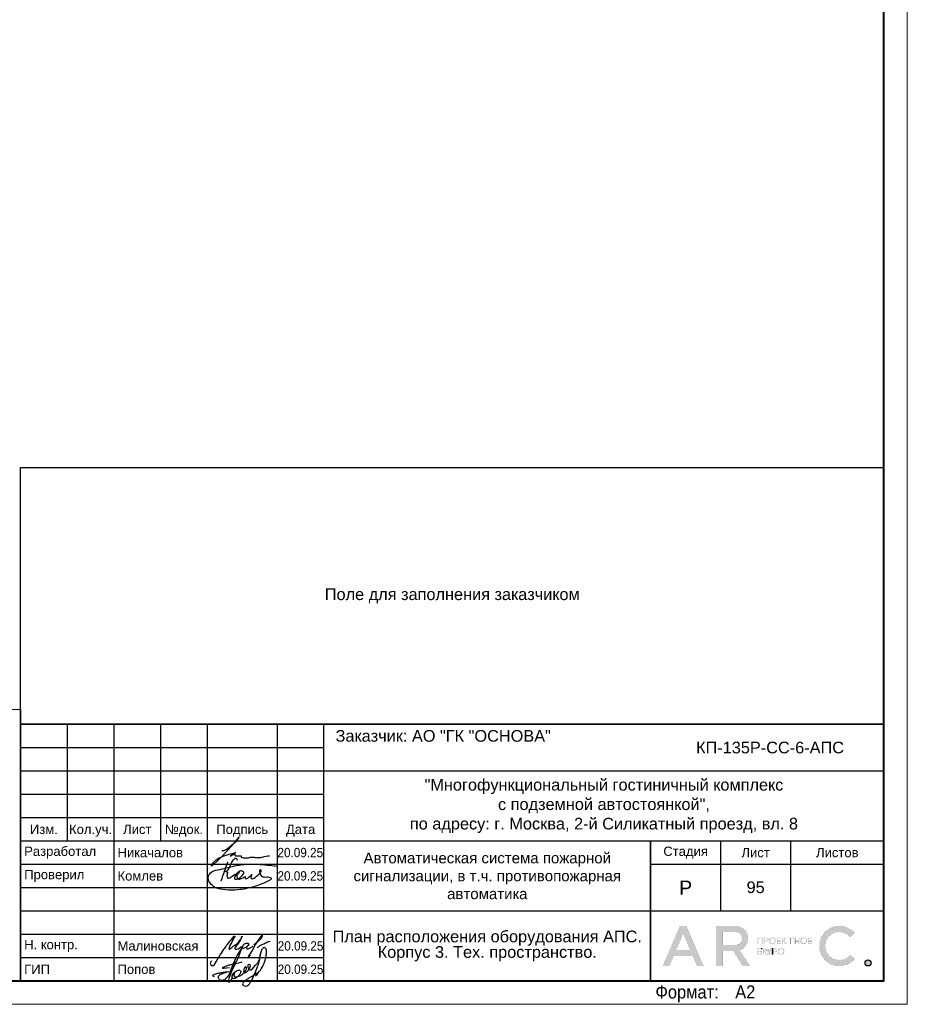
# Model space of a CAD drawing. Header units: millimetres. Extents: x -195178 to 1761886, y 140622 to 301105.
# Tile 102 of 131: x 1059590 to 1078609, y 182305 to 203401. Entities that reach past the tile are written whole.
import ezdxf
from ezdxf.enums import TextEntityAlignment as Align

# ---------------------------------------------------------------- set-up
doc = ezdxf.new("R2010")
doc.units = ezdxf.units.MM
doc.layers.get('Defpoints').update_dxf_attribs({"color": 252})
for name, color, linetype, lineweight in [('DB CP Оформление', 7, 'Continuous', 25), ('Охрана входов', 252, 'Continuous', 30), ('Рамка', 7, 'Continuous', 18)]:
    doc.layers.add(name, color=color, linetype=linetype, lineweight=lineweight)
doc.layers.add('DB CP Подписи', color=7, linetype='Continuous', lineweight=25, true_color=0x0a45f5)
doc.layers.add('Автоматика', color=1, linetype='Continuous')
doc.layers.add('формат', color=250, linetype='Continuous')
doc.styles.add('Arial', font='arial.ttf', dxfattribs={"width": 0.9, "height": 699.9999999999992})
doc.styles.add('CP.Text', font='arial.ttf')
doc.styles.add('CP.Text дата', font='arial.ttf', dxfattribs={"width": 0.9})

# ---------------------------------------------------------------- blocks, each defined once
blk = doc.blocks.new('*U29')
at = {"color": 0, "lineweight": 0}
blk.add_lwpolyline([(-594, 4.393872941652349e-15), (6.661338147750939e-14, 6.661338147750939e-14), (3.331937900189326e-14, 420.0000000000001), (-594.0000000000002, 420.0000000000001)], close=True, dxfattribs=at)
at = {"lineweight": 40}
blk.add_lwpolyline([(-574, 5.000000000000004), (-4.999999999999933, 5.000000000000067), (-4.999999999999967, 415.0000000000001), (-574.0000000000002, 415.0000000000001)], close=True, dxfattribs=at)
at = {"style": 'Arial', "width": 0.9}
blk.add_text('Формат:', height=2.8, dxfattribs=at).set_placement((-53.97311837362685, 1.250000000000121))
at = {"style": 'Arial', "width": 0.9, "flags": 8}
blk.add_attdef('FORMAT', (-36.87188609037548, 1.257088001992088), '', height=2.8, dxfattribs=at)
blk = doc.blocks.new('Попов')
at = {"layer": 'DB CP Подписи', "color": 160, "true_color": 0x0a45f5}
for points in [[(7.394956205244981, 7.032094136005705), (4.284556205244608, 0.8400941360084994), (3.982156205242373, 0.4944941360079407), (3.665356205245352, 0.2583778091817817), (3.190156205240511, 0.09837780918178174), (2.801356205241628, 0.2064941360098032), (2.509696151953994, 0.451294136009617), (2.383756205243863, 0.7680941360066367), (2.429696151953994, 0.9984941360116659), (2.62855620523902, 1.243294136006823), (3.319756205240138, 1.603294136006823), (3.895756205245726, 1.848094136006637), (4.370956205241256, 1.992094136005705), (4.918156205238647, 1.992094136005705)], [(7.394956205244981, 7.032094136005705), (6.962956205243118, 6.427294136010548), (4.918156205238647, 1.992094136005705)], [(8.094156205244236, 0.03369413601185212), (8.828556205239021, 0.5520941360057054), (9.980556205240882, 1.272094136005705), (10.85895620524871, 1.761694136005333), (10.41255620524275, 1.084894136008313), (11.57895620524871, 2.611294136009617), (12.16935620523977, 3.84969413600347), (12.471756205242, 4.713694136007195), (12.629696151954, 5.419294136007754), (12.689696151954, 6.2400941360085), (12.54375620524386, 6.945694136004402), (12.34215620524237, 7.075294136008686), (12.03975620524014, 7.075294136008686), (11.64969615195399, 6.6000941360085), (11.379696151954, 5.779294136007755), (11.21895620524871, 4.728094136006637), (10.72935620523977, 3.014494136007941), (9.418956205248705, 0.0336941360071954)], [(5.979696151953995, 4.069175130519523), (4.859696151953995, -0.1216221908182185), (5.311356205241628, 0.624094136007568), (5.311356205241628, 0.8688941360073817), (5.624396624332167, 1.697142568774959), (6.247356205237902, 2.150494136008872), (6.650556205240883, 2.323294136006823), (6.909756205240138, 2.323294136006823), (7.125756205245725, 2.150494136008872), (7.125756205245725, 1.747294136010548), (6.82335620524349, 1.243294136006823), (6.333756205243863, 0.7968941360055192), (5.714556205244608, 0.5088941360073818), (5.412156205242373, 0.5952941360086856), (5.49855620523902, 1.286494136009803), (5.817585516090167, 1.879286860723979), (5.714556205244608, 1.286494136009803), (5.829756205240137, 0.9552941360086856), (6.146556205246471, 0.8832941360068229), (6.794556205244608, 1.012894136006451), (7.528956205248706, 1.459294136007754), (8.119356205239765, 2.064094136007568), (8.407356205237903, 2.510494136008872), (8.407356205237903, 2.899294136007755), (8.320956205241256, 3.028894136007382), (8.090556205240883, 2.956894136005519), (7.816956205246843, 2.366494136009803), (7.816956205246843, 1.963294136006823), (7.989756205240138, 1.776094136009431), (8.364156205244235, 1.891294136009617), (8.82495620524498, 2.323294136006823), (9.055356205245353, 2.697694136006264), (9.271356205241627, 3.302494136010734), (9.012156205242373, 3.561694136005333), (8.882556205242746, 3.561694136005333), (8.709696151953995, 3.3600941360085), (8.709696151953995, 2.978377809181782), (9.039696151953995, 2.408377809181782), (10.349696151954, 3.378377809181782), (11.11969615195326, 4.410259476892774), (11.27818451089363, 5.133235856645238), (11.35539592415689, 5.654323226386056), (11.38831620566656, 5.819447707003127), (11.35539592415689, 5.654323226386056)], [(3.521356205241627, 2.971294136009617), (3.294445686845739, 2.859738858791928), (4.789696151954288, 2.859738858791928)], [(3.521356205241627, 2.971294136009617), (4.126156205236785, 3.244894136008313), (4.932556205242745, 3.475294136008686), (6.444556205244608, 3.835294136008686), (7.495756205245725, 4.080094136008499)], [(1.534156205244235, 0.8688941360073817), (1.303756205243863, 1.041694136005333), (1.217356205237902, 1.214494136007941), (1.447756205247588, 1.416094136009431), (2.038156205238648, 1.603294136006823), (2.815756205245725, 1.761694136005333), (3.506956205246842, 1.876894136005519), (4.357209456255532, 1.989153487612), (4.918156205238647, 1.992094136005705)]]:
    blk.add_spline(points, degree=3, dxfattribs=at)
at = {"layer": 'DB CP Подписи'}
blk.add_spline([(8.094156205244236, 0.03369413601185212), (7.791756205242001, -0.2544480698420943), (7.618956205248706, -0.4847058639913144), (7.618956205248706, -0.8015058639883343), (7.950156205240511, -1.060705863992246), (8.569356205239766, -1.060705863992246), (8.943756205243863, -0.7583058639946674), (9.116556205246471, -0.4991058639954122), (9.418956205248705, 0.0336941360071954)], degree=3, dxfattribs=at)
blk = doc.blocks.new('A$Cf51998ab')
at = {"layer": 'DB CP Подписи'}
for points in [[(2.024743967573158, 7.175397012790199), (0.02474396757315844, 3.175397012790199), (2.524743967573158, 0.1753970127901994), (9.524743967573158, 6.675397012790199), (17.02474396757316, 19.1753970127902), (23.52474396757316, 28.6753970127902), (29.02474396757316, 35.6753970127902), (35.52474396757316, 43.6753970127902), (36.52474396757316, 44.6753970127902), (30.02474396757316, 30.6753970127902), (28.52474396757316, 26.1753970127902), (28.52474396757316, 25.1753970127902), (31.52474396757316, 26.6753970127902), (36.02474396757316, 30.1753970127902), (43.52474396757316, 36.1753970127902), (45.52474396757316, 39.1753970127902), (47.52474396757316, 42.6753970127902), (47.52474396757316, 43.1753970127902), (48.02474396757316, 44.1753970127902), (40.52474396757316, 31.1753970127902), (37.52474396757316, 25.6753970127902), (40.52474396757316, 25.1753970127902), (47.02474396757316, 28.6753970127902), (47.52474396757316, 29.1753970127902)], [(66.52474396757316, 31.6753970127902), (75.02474396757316, 39.1753970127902), (79.02474396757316, 43.6753970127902), (79.52474396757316, 46.6753970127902), (75.02474396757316, 41.6753970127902), (69.02474396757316, 32.6753970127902), (61.02474396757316, 18.6753970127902), (57.02474396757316, 11.6753970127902), (61.52474396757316, 15.6753970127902)], [(57.52474396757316, 34.1753970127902), (54.52474396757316, 34.1753970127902), (50.02474396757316, 31.1753970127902), (49.52474396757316, 26.1753970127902), (54.02474396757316, 27.6753970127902), (56.02474396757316, 29.1753970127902), (58.02474396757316, 33.1753970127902), (57.52474396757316, 34.1753970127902)], [(59.02474396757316, 30.6753970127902), (55.49455854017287, 28.71229258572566), (55.52474396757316, 25.6753970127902), (57.52474396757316, 25.6753970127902), (62.02474396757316, 27.6753970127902), (65.02474396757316, 29.6753970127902), (65.52474396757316, 30.1753970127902)], [(71.80259313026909, 27.23596012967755), (75.18207571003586, 30.02247973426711), (81.43411698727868, 33.40007838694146), (87.77064376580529, 36.27103771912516), (91.06563812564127, 37.45319772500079)]]:
    blk.add_spline(points, degree=3, dxfattribs=at)
blk = doc.blocks.new('Лого')
at = {"layer": 'DB CP Оформление'}
h = blk.add_hatch(color=0, dxfattribs=at)
edge = h.paths.add_edge_path()
edge.add_line((-3.149615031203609, 491.8564630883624), (-2.145539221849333, 491.0307320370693))
edge.add_arc((-5.466713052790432, 493.7619962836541), 4.300000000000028, 39.43316774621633, 320.5668322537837, ccw=False)
edge.add_line((-2.145539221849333, 496.4932605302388), (-3.149615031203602, 495.6675294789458))
edge.add_arc((-5.466713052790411, 493.7619962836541), 3.000000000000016, 39.43316774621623, 320.5668322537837)
edge = h.paths.add_edge_path()
edge.add_arc((0.7039796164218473, 490.1453402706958), 0.65, 0, 360)
h.paths.add_polyline_path([(-38.91856638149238, 496.3972109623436), (-37.43639440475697, 492.9290438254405), (-40.40073835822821, 492.9290438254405)], flags=16)
edge = h.paths.add_edge_path(flags=16)
edge.add_line((-30.56831019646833, 493.9825875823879), (-27.63778042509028, 493.9825875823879))
edge.add_arc((-27.63778042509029, 495.2825875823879), 1.299999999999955, 270.0000000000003, 360.0000000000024)
edge.add_line((-26.33778042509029, 495.2825875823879), (-26.33778042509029, 495.4512324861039))
edge.add_arc((-27.63778042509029, 495.4512324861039), 1.300000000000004, 359.9999999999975, 449.9999999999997)
edge.add_line((-27.63778042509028, 496.7512324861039), (-30.56831019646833, 496.7512324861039))
edge.add_line((-30.56831019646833, 496.7512324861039), (-30.56831019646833, 493.9825875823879))
h.paths.add_polyline_path([(-35.9689509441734, 489.4953402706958), (-36.88082038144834, 491.6290438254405), (-40.956312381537, 491.6290438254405), (-41.8681818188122, 489.4953402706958), (-43.28192242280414, 489.4953402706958), (-39.6254366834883, 498.0512324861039), (-38.21169607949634, 498.0512324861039), (-34.55521034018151, 489.4953402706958)])
edge = h.paths.add_edge_path()
edge.add_line((-30.56831019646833, 489.4953402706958), (-31.86831019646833, 489.4953402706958))
edge.add_line((-31.86831019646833, 489.4953402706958), (-31.86831019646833, 498.0512324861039))
edge.add_line((-31.86831019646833, 498.0512324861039), (-27.63778042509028, 498.0512324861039))
edge.add_arc((-27.63778042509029, 495.4512324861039), 2.600000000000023, 0, 89.99999999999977, ccw=False)
edge.add_line((-25.03778042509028, 495.4512324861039), (-25.03778042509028, 495.2825875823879))
edge.add_arc((-27.63778042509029, 495.2825875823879), 2.600000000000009, -70.23716168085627, 0, ccw=False)
edge.add_line((-26.75864866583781, 492.8357268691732), (-24.6131234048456, 489.4953402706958))
edge.add_line((-24.6131234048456, 489.4953402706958), (-26.15818166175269, 489.4953402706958))
edge.add_line((-26.15818166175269, 489.4953402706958), (-28.20534579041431, 492.6825875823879))
edge.add_line((-28.20534579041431, 492.6825875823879), (-30.56831019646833, 492.6825875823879))
edge.add_line((-30.56831019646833, 492.6825875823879), (-30.56831019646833, 489.4953402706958))
edge = h.paths.add_edge_path(flags=16)
edge.add_line((-21.27053753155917, 492.6928723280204), (-21.27053753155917, 492.5228723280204))
edge.add_arc((-20.82053753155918, 492.5228723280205), 0.4499999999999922, 180.0000000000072, 270.0000000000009)
edge.add_line((-20.82053753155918, 492.0728723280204), (-20.69150461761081, 492.0728723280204))
edge.add_arc((-20.6915046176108, 492.5228723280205), 0.4500000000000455, 269.9999999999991, 359.9999999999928)
edge.add_line((-20.24150461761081, 492.5228723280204), (-20.24150461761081, 492.6928723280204))
edge.add_arc((-20.69150461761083, 492.6928723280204), 0.4500000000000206, 0, 89.99999999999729)
edge.add_line((-20.69150461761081, 493.1428723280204), (-20.82053753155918, 493.1428723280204))
edge.add_arc((-20.82053753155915, 492.6928723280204), 0.4500000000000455, 90.00000000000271, 180)
edge = h.paths.add_edge_path(flags=17)
edge.add_line((-21.62964566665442, 491.9228723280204), (-21.62964566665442, 492.5328723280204))
edge.add_line((-21.62964566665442, 492.5328723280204), (-21.45053753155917, 492.5328723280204))
edge.add_line((-21.45053753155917, 492.5328723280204), (-21.45053753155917, 492.5228723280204))
edge.add_arc((-20.85053753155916, 492.5228723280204), 0.6000000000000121, 180, 269.999999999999)
edge.add_line((-20.85053753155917, 491.9228723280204), (-20.66150461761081, 491.9228723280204))
edge.add_arc((-20.66150461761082, 492.5228723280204), 0.6000000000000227, 270.000000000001, 360)
edge.add_line((-20.06150461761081, 492.5228723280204), (-20.06150461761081, 492.6928723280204))
edge.add_arc((-20.66150461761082, 492.6928723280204), 0.6000000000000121, 0, 89.99999999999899)
edge.add_line((-20.66150461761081, 493.2928723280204), (-20.85053753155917, 493.2928723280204))
edge.add_arc((-20.85053753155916, 492.6928723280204), 0.6000000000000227, 90.00000000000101, 180)
edge.add_line((-21.45053753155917, 492.6928723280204), (-21.45053753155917, 492.6828723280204))
edge.add_line((-21.45053753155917, 492.6828723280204), (-21.62964566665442, 492.6828723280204))
edge.add_line((-21.62964566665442, 492.6828723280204), (-21.62964566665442, 493.2928723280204))
edge.add_line((-21.62964566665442, 493.2928723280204), (-21.80964566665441, 493.2928723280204))
edge.add_line((-21.80964566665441, 493.2928723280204), (-21.80964566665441, 491.9228723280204))
edge.add_line((-21.80964566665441, 491.9228723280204), (-21.62964566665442, 491.9228723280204))
edge = h.paths.add_edge_path(flags=16)
edge.add_line((-18.44160413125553, 492.6928723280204), (-18.44160413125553, 492.5228723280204))
edge.add_arc((-17.99160413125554, 492.5228723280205), 0.4499999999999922, 180.0000000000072, 270.0000000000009)
edge.add_line((-17.99160413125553, 492.0728723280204), (-17.86257121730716, 492.0728723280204))
edge.add_arc((-17.86257121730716, 492.5228723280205), 0.4500000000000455, 269.9999999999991, 359.9999999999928)
edge.add_line((-17.41257121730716, 492.5228723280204), (-17.41257121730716, 492.6928723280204))
edge.add_arc((-17.86257121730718, 492.6928723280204), 0.4500000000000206, 0, 89.99999999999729)
edge.add_line((-17.86257121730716, 493.1428723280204), (-17.99160413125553, 493.1428723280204))
edge.add_arc((-17.99160413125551, 492.6928723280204), 0.4500000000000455, 90.00000000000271, 180)
edge = h.paths.add_edge_path()
edge.add_line((-18.62160413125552, 492.6928723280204), (-18.62160413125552, 492.5228723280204))
edge.add_arc((-18.02160413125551, 492.5228723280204), 0.6000000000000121, 180, 269.999999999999)
edge.add_line((-18.02160413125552, 491.9228723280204), (-17.83257121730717, 491.9228723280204))
edge.add_arc((-17.83257121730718, 492.5228723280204), 0.6000000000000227, 270.000000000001, 360)
edge.add_line((-17.23257121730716, 492.5228723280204), (-17.23257121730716, 492.6928723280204))
edge.add_arc((-17.83257121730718, 492.6928723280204), 0.6000000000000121, 0, 89.99999999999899)
edge.add_line((-17.83257121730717, 493.2928723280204), (-18.02160413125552, 493.2928723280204))
edge.add_arc((-18.02160413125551, 492.6928723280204), 0.6000000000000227, 90.00000000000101, 180)
edge = h.paths.add_edge_path(flags=16)
edge.add_line((-13.61226025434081, 494.9777851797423), (-13.61226025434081, 494.8077851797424))
edge.add_arc((-13.16226025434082, 494.8077851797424), 0.4499999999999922, 180.0000000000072, 270.0000000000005)
edge.add_line((-13.16226025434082, 494.3577851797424), (-13.03322734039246, 494.3577851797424))
edge.add_arc((-13.03322734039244, 494.8077851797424), 0.4500000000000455, 269.9999999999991, 359.9999999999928)
edge.add_line((-12.58322734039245, 494.8077851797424), (-12.58322734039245, 494.9777851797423))
edge.add_arc((-13.03322734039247, 494.9777851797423), 0.4500000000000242, 0, 89.99999999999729)
edge.add_line((-13.03322734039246, 495.4277851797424), (-13.16226025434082, 495.4277851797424))
edge.add_arc((-13.16226025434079, 494.9777851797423), 0.4500000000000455, 90.00000000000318, 180)
edge = h.paths.add_edge_path()
edge.add_line((-13.79226025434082, 494.9777851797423), (-13.79226025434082, 494.8077851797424))
edge.add_arc((-13.19226025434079, 494.8077851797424), 0.6000000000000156, 180, 269.9999999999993)
edge.add_line((-13.19226025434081, 494.2077851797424), (-13.00322734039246, 494.2077851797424))
edge.add_arc((-13.00322734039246, 494.8077851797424), 0.6000000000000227, 270.000000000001, 360)
edge.add_line((-12.40322734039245, 494.8077851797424), (-12.40322734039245, 494.9777851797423))
edge.add_arc((-13.00322734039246, 494.9777851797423), 0.6000000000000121, 0, 89.99999999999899)
edge.add_line((-13.00322734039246, 495.5777851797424), (-13.19226025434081, 495.5777851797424))
edge.add_arc((-13.19226025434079, 494.9777851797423), 0.6000000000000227, 90.00000000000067, 180)
edge = h.paths.add_edge_path(flags=16)
edge.add_line((-20.28705089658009, 494.9777851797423), (-20.28705089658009, 494.8077851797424))
edge.add_arc((-19.8370508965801, 494.8077851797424), 0.4499999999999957, 180.0000000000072, 270.0000000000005)
edge.add_line((-19.83705089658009, 494.3577851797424), (-19.70801798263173, 494.3577851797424))
edge.add_arc((-19.70801798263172, 494.8077851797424), 0.4500000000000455, 269.9999999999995, 359.9999999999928)
edge.add_line((-19.25801798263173, 494.8077851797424), (-19.25801798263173, 494.9777851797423))
edge.add_arc((-19.70801798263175, 494.9777851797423), 0.4500000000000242, 0, 89.99999999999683)
edge.add_line((-19.70801798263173, 495.4277851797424), (-19.83705089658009, 495.4277851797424))
edge.add_arc((-19.83705089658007, 494.9777851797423), 0.4500000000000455, 90.00000000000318, 180)
edge = h.paths.add_edge_path()
edge.add_line((-20.46705089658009, 494.9777851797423), (-20.46705089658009, 494.8077851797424))
edge.add_arc((-19.86705089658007, 494.8077851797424), 0.6000000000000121, 180, 269.999999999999)
edge.add_line((-19.86705089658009, 494.2077851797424), (-19.67801798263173, 494.2077851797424))
edge.add_arc((-19.67801798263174, 494.8077851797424), 0.6000000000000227, 270.000000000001, 360)
edge.add_line((-19.07801798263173, 494.8077851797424), (-19.07801798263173, 494.9777851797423))
edge.add_arc((-19.67801798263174, 494.9777851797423), 0.6000000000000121, 0, 89.99999999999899)
edge.add_line((-19.67801798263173, 495.5777851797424), (-19.86705089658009, 495.5777851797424))
edge.add_arc((-19.86705089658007, 494.9777851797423), 0.6000000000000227, 90.00000000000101, 180)
edge = h.paths.add_edge_path(flags=16)
edge.add_arc((-19.22667760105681, 492.7878723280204), 0.1800000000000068, 270.0000000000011, 360)
edge.add_line((-19.04667760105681, 492.7878723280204), (-19.0466776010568, 492.9328723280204))
edge.add_arc((-19.22667760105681, 492.9328723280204), 0.1800000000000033, 0, 89.99999999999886)
edge.add_line((-19.2266776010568, 493.1128723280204), (-19.63443714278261, 493.1128723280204))
edge.add_line((-19.63443714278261, 493.1128723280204), (-19.6344371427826, 492.6078723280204))
edge.add_line((-19.6344371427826, 492.6078723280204), (-19.22667760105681, 492.6078723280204))
edge = h.paths.add_edge_path()
edge.add_line((-19.63443714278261, 491.9228723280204), (-19.81443714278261, 491.9228723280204))
edge.add_line((-19.81443714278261, 491.9228723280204), (-19.81443714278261, 493.2928723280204))
edge.add_line((-19.81443714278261, 493.2928723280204), (-19.2266776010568, 493.2928723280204))
edge.add_arc((-19.2266776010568, 492.9328723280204), 0.3600000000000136, 0, 89.99999999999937, ccw=False)
edge.add_line((-18.8666776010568, 492.9328723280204), (-18.86667760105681, 492.7878723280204))
edge.add_arc((-19.22667760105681, 492.7878723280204), 0.3600000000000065, -89.99999999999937, 0, ccw=False)
edge.add_line((-19.22667760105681, 492.4278723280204), (-19.63443714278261, 492.4278723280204))
edge.add_line((-19.63443714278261, 492.4278723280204), (-19.63443714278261, 491.9228723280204))
edge = h.paths.add_edge_path(flags=16)
edge.add_line((-22.41432519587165, 492.0728723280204), (-22.81592550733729, 492.0728723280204))
edge.add_line((-22.81592550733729, 492.0728723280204), (-22.81592550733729, 492.5700955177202))
edge.add_line((-22.81592550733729, 492.5700955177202), (-22.41432519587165, 492.5700955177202))
edge.add_arc((-22.41432519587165, 492.3900955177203), 0.17999999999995, -1.807620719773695e-11, 89.99999999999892, ccw=False)
edge.add_line((-22.23432519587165, 492.3900955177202), (-22.23432519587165, 492.2528723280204))
edge.add_arc((-22.41432519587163, 492.2528723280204), 0.1799999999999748, -90.00000000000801, 0, ccw=False)
h.paths.add_polyline_path([(-16.95626591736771, 495.5777851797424), (-17.51223811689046, 494.9677851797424), (-17.55459530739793, 494.9677851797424), (-17.55459530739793, 495.5777851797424), (-17.73459530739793, 495.5777851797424), (-17.73459530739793, 494.2077851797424), (-17.55459530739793, 494.2077851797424), (-17.55459530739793, 494.8177851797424), (-17.47826675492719, 494.8177851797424), (-16.92229455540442, 494.2077851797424), (-16.67874821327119, 494.2077851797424), (-17.32006333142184, 494.9114214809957), (-16.71271957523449, 495.5777851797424)])
edge = h.paths.add_edge_path()
edge.add_line((-22.10894538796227, 493.1128723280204), (-22.8159255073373, 493.1128723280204))
edge.add_line((-22.8159255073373, 493.1128723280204), (-22.81592550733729, 492.7200955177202))
edge.add_line((-22.81592550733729, 492.7200955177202), (-22.41432519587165, 492.7200955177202))
edge.add_arc((-22.41432519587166, 492.3600955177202), 0.3600000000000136, 0, 89.99999999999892, ccw=False)
edge.add_line((-22.05432519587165, 492.3600955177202), (-22.05432519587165, 492.2828723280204))
edge.add_arc((-22.41432519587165, 492.2828723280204), 0.3600000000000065, -89.99999999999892, 0, ccw=False)
edge.add_line((-22.41432519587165, 491.9228723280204), (-23.01592550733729, 491.9228723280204))
edge.add_line((-23.01592550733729, 491.9228723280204), (-23.01592550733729, 493.2928723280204))
edge.add_line((-23.01592550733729, 493.2928723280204), (-22.10894538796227, 493.2928723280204))
edge.add_line((-22.10894538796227, 493.2928723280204), (-22.10894538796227, 493.1128723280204))
h.paths.add_polyline_path([(-15.99401623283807, 495.3977851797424), (-16.45775531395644, 495.3977851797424), (-16.45775531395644, 495.5777851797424), (-15.35027715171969, 495.5777851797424), (-15.35027715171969, 495.3977851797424), (-15.81401623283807, 495.3977851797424), (-15.81401623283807, 494.2077851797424), (-15.99401623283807, 494.2077851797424)])
h.paths.add_polyline_path([(-14.219327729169, 494.9827851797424), (-14.219327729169, 495.5777851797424), (-14.039327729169, 495.5777851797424), (-14.039327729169, 494.2077851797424), (-14.219327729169, 494.2077851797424), (-14.219327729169, 494.8027851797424), (-14.92320967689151, 494.8027851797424), (-14.92320967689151, 494.2077851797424), (-15.10320967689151, 494.2077851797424), (-15.10320967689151, 495.5777851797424), (-14.92320967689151, 495.5777851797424), (-14.92320967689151, 494.9827851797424)])
h.paths.add_polyline_path([(-11.97615986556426, 494.8027851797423), (-11.97615986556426, 494.3877851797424), (-11.30687213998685, 494.3877851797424), (-11.30687213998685, 494.2077851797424), (-12.15615986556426, 494.2077851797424), (-12.15615986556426, 495.5777851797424), (-11.30687213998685, 495.5777851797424), (-11.30687213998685, 495.3977851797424), (-11.97615986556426, 495.3977851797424), (-11.97615986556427, 494.9827851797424), (-11.34484040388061, 494.9827851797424), (-11.34484040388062, 494.8027851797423)])
edge = h.paths.add_edge_path(flags=16)
edge.add_arc((-21.07411837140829, 495.0727851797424), 0.1800000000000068, 270.0000000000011, 360)
edge.add_line((-20.89411837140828, 495.0727851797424), (-20.89411837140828, 495.2177851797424))
edge.add_arc((-21.07411837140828, 495.2177851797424), 0.1800000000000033, 0, 89.99999999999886)
edge.add_line((-21.07411837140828, 495.3977851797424), (-21.48187791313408, 495.3977851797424))
edge.add_line((-21.48187791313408, 495.3977851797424), (-21.48187791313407, 494.8927851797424))
edge.add_line((-21.48187791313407, 494.8927851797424), (-21.07411837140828, 494.8927851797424))
h.paths.add_polyline_path([(-22.81592550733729, 494.2077851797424), (-23.01592550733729, 494.2077851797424), (-23.01592550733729, 495.5777851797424), (-21.90894538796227, 495.5777851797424), (-21.90894538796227, 494.2077851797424), (-22.10894538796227, 494.2077851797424), (-22.10894538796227, 495.3977851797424), (-22.81592550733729, 495.3977851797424)])
h.paths.add_polyline_path([(-18.65095050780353, 494.8027851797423), (-18.65095050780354, 494.3877851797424), (-17.98166278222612, 494.3877851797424), (-17.98166278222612, 494.2077851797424), (-18.83095050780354, 494.2077851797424), (-18.83095050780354, 495.5777851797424), (-17.98166278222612, 495.5777851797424), (-17.98166278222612, 495.3977851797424), (-18.65095050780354, 495.3977851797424), (-18.65095050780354, 494.9827851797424), (-18.01963104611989, 494.9827851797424), (-18.01963104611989, 494.8027851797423)])
edge = h.paths.add_edge_path()
edge.add_line((-21.48187791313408, 494.2077851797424), (-21.66187791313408, 494.2077851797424))
edge.add_line((-21.66187791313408, 494.2077851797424), (-21.66187791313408, 495.5777851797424))
edge.add_line((-21.66187791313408, 495.5777851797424), (-21.07411837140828, 495.5777851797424))
edge.add_arc((-21.07411837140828, 495.2177851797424), 0.3600000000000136, 0, 89.99999999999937, ccw=False)
edge.add_line((-20.71411837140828, 495.2177851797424), (-20.71411837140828, 495.0727851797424))
edge.add_arc((-21.07411837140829, 495.0727851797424), 0.3600000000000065, -89.99999999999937, 0, ccw=False)
edge.add_line((-21.07411837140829, 494.7127851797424), (-21.48187791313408, 494.7127851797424))
edge.add_line((-21.48187791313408, 494.7127851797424), (-21.48187791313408, 494.2077851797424))
edge = h.paths.add_edge_path()
edge.add_line((-19.81443714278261, 493.2928723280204), (-19.81443714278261, 491.9228723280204))
edge.add_line((-22.10894538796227, 493.2928723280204), (-22.10894538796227, 493.1128723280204))
at = {"layer": 'DB CP Оформление', "color": 0}
for p, q in [((-22.10894538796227, 493.2928723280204), (-22.10894538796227, 493.1128723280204)), ((-19.81443714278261, 493.2928723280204), (-19.81443714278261, 491.9228723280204))]:
    blk.add_line(p, q, dxfattribs=at)
at = {"layer": 'DB CP Оформление', "color": 0, "const_width": 0.01}
for points in [[(-35.9689509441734, 489.4953402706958), (-36.88082038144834, 491.6290438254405), (-40.956312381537, 491.6290438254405), (-41.8681818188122, 489.4953402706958), (-43.28192242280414, 489.4953402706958), (-39.6254366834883, 498.0512324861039), (-38.21169607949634, 498.0512324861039), (-34.55521034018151, 489.4953402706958)], [(-38.91856638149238, 496.3972109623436), (-37.43639440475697, 492.9290438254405), (-40.40073835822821, 492.9290438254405)], [(-22.81592550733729, 494.2077851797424), (-23.01592550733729, 494.2077851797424), (-23.01592550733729, 495.5777851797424), (-21.90894538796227, 495.5777851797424), (-21.90894538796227, 494.2077851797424), (-22.10894538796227, 494.2077851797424), (-22.10894538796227, 495.3977851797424), (-22.81592550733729, 495.3977851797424)], [(-18.65095050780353, 494.8027851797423), (-18.65095050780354, 494.3877851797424), (-17.98166278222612, 494.3877851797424), (-17.98166278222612, 494.2077851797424), (-18.83095050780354, 494.2077851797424), (-18.83095050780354, 495.5777851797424), (-17.98166278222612, 495.5777851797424), (-17.98166278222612, 495.3977851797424), (-18.65095050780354, 495.3977851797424), (-18.65095050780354, 494.9827851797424), (-18.01963104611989, 494.9827851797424), (-18.01963104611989, 494.8027851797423)], [(-16.95626591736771, 495.5777851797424), (-17.51223811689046, 494.9677851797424), (-17.55459530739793, 494.9677851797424), (-17.55459530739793, 495.5777851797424), (-17.73459530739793, 495.5777851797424), (-17.73459530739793, 494.2077851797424), (-17.55459530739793, 494.2077851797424), (-17.55459530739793, 494.8177851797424), (-17.47826675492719, 494.8177851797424), (-16.92229455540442, 494.2077851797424), (-16.67874821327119, 494.2077851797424), (-17.32006333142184, 494.9114214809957), (-16.71271957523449, 495.5777851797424)], [(-15.99401623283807, 495.3977851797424), (-16.45775531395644, 495.3977851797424), (-16.45775531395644, 495.5777851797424), (-15.35027715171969, 495.5777851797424), (-15.35027715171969, 495.3977851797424), (-15.81401623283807, 495.3977851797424), (-15.81401623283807, 494.2077851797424), (-15.99401623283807, 494.2077851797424)], [(-14.219327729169, 494.9827851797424), (-14.219327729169, 495.5777851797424), (-14.039327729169, 495.5777851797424), (-14.039327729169, 494.2077851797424), (-14.219327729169, 494.2077851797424), (-14.219327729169, 494.8027851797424), (-14.92320967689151, 494.8027851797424), (-14.92320967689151, 494.2077851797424), (-15.10320967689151, 494.2077851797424), (-15.10320967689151, 495.5777851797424), (-14.92320967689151, 495.5777851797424), (-14.92320967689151, 494.9827851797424)], [(-11.97615986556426, 494.8027851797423), (-11.97615986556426, 494.3877851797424), (-11.30687213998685, 494.3877851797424), (-11.30687213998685, 494.2077851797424), (-12.15615986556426, 494.2077851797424), (-12.15615986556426, 495.5777851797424), (-11.30687213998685, 495.5777851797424), (-11.30687213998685, 495.3977851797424), (-11.97615986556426, 495.3977851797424), (-11.97615986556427, 494.9827851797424), (-11.34484040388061, 494.9827851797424), (-11.34484040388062, 494.8027851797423)]]:
    blk.add_lwpolyline(points, close=True, dxfattribs=at)
for points in [[(-30.56831019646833, 489.4953402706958), (-31.86831019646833, 489.4953402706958), (-31.86831019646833, 498.0512324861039), (-27.63778042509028, 498.0512324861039, -0.414213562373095), (-25.03778042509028, 495.4512324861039), (-25.03778042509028, 495.2825875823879, -0.316436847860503), (-26.75864866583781, 492.8357268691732), (-24.6131234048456, 489.4953402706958), (-26.15818166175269, 489.4953402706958), (-28.20534579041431, 492.6825875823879), (-30.56831019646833, 492.6825875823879)], [(-3.149615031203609, 491.8564630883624), (-2.145539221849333, 491.0307320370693, -2.790346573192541), (-2.145539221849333, 496.4932605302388), (-3.149615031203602, 495.6675294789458, 2.790346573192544)], [(-30.56831019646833, 493.9825875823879), (-27.63778042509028, 493.9825875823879, 0.414213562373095), (-26.33778042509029, 495.2825875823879), (-26.33778042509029, 495.4512324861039, 0.414213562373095), (-27.63778042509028, 496.7512324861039), (-30.56831019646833, 496.7512324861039)], [(-21.48187791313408, 494.2077851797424), (-21.66187791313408, 494.2077851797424), (-21.66187791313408, 495.5777851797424), (-21.07411837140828, 495.5777851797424, -0.4142135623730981), (-20.71411837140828, 495.2177851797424), (-20.71411837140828, 495.0727851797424, -0.4142135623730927), (-21.07411837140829, 494.7127851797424), (-21.48187791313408, 494.7127851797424)], [(-21.07411837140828, 494.8927851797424, 0.4142135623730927), (-20.89411837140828, 495.0727851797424), (-20.89411837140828, 495.2177851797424, 0.4142135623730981), (-21.07411837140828, 495.3977851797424), (-21.48187791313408, 495.3977851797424), (-21.48187791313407, 494.8927851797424)], [(-20.46705089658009, 494.9777851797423), (-20.46705089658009, 494.8077851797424, 0.414213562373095), (-19.86705089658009, 494.2077851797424), (-19.67801798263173, 494.2077851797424, 0.414213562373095), (-19.07801798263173, 494.8077851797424), (-19.07801798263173, 494.9777851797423, 0.414213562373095), (-19.67801798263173, 495.5777851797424), (-19.86705089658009, 495.5777851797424, 0.414213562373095)], [(-20.28705089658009, 494.9777851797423), (-20.28705089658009, 494.8077851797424, 0.414213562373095), (-19.83705089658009, 494.3577851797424), (-19.70801798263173, 494.3577851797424, 0.414213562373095), (-19.25801798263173, 494.8077851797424), (-19.25801798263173, 494.9777851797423, 0.414213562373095), (-19.70801798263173, 495.4277851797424), (-19.83705089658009, 495.4277851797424, 0.414213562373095)], [(-13.79226025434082, 494.9777851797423), (-13.79226025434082, 494.8077851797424, 0.414213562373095), (-13.19226025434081, 494.2077851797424), (-13.00322734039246, 494.2077851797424, 0.414213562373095), (-12.40322734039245, 494.8077851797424), (-12.40322734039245, 494.9777851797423, 0.414213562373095), (-13.00322734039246, 495.5777851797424), (-13.19226025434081, 495.5777851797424, 0.414213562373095)], [(-13.61226025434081, 494.9777851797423), (-13.61226025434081, 494.8077851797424, 0.414213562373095), (-13.16226025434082, 494.3577851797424), (-13.03322734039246, 494.3577851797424, 0.414213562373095), (-12.58322734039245, 494.8077851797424), (-12.58322734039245, 494.9777851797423, 0.414213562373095), (-13.03322734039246, 495.4277851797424), (-13.16226025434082, 495.4277851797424, 0.414213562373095)], [(-22.10894538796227, 493.1128723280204), (-22.8159255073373, 493.1128723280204), (-22.81592550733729, 492.7200955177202), (-22.41432519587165, 492.7200955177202, -0.4142135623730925), (-22.05432519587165, 492.3600955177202), (-22.05432519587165, 492.2828723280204, -0.4142135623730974), (-22.41432519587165, 491.9228723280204), (-23.01592550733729, 491.9228723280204), (-23.01592550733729, 493.2928723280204), (-22.10894538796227, 493.2928723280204)], [(-22.41432519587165, 492.0728723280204), (-22.81592550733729, 492.0728723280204), (-22.81592550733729, 492.5700955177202), (-22.41432519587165, 492.5700955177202, -0.4142135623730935), (-22.23432519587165, 492.3900955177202), (-22.23432519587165, 492.2528723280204, -0.4142135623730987)], [(-21.62964566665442, 491.9228723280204), (-21.62964566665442, 492.5328723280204), (-21.45053753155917, 492.5328723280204), (-21.45053753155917, 492.5228723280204, 0.414213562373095), (-20.85053753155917, 491.9228723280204), (-20.66150461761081, 491.9228723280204, 0.414213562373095), (-20.06150461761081, 492.5228723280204), (-20.06150461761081, 492.6928723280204, 0.414213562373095), (-20.66150461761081, 493.2928723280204), (-20.85053753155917, 493.2928723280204, 0.414213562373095), (-21.45053753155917, 492.6928723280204), (-21.45053753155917, 492.6828723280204), (-21.62964566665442, 492.6828723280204), (-21.62964566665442, 493.2928723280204), (-21.80964566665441, 493.2928723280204), (-21.80964566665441, 491.9228723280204)], [(-21.27053753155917, 492.6928723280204), (-21.27053753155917, 492.5228723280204, 0.414213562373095), (-20.82053753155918, 492.0728723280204), (-20.69150461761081, 492.0728723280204, 0.414213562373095), (-20.24150461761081, 492.5228723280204), (-20.24150461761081, 492.6928723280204, 0.414213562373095), (-20.69150461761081, 493.1428723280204), (-20.82053753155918, 493.1428723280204, 0.414213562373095)], [(-19.63443714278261, 491.9228723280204), (-19.81443714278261, 491.9228723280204), (-19.81443714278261, 493.2928723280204), (-19.2266776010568, 493.2928723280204, -0.4142135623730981), (-18.8666776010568, 492.9328723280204), (-18.86667760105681, 492.7878723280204, -0.4142135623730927), (-19.22667760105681, 492.4278723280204), (-19.63443714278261, 492.4278723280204)], [(-19.22667760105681, 492.6078723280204, 0.4142135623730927), (-19.04667760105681, 492.7878723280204), (-19.0466776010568, 492.9328723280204, 0.4142135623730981), (-19.2266776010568, 493.1128723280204), (-19.63443714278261, 493.1128723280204), (-19.6344371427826, 492.6078723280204)], [(-18.62160413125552, 492.6928723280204), (-18.62160413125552, 492.5228723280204, 0.414213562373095), (-18.02160413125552, 491.9228723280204), (-17.83257121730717, 491.9228723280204, 0.414213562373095), (-17.23257121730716, 492.5228723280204), (-17.23257121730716, 492.6928723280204, 0.414213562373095), (-17.83257121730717, 493.2928723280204), (-18.02160413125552, 493.2928723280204, 0.414213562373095)], [(-18.44160413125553, 492.6928723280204), (-18.44160413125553, 492.5228723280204, 0.414213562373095), (-17.99160413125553, 492.0728723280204), (-17.86257121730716, 492.0728723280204, 0.414213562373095), (-17.41257121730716, 492.5228723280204), (-17.41257121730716, 492.6928723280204, 0.414213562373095), (-17.86257121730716, 493.1428723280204), (-17.99160413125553, 493.1428723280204, 0.414213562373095)]]:
    blk.add_lwpolyline(points, format="xyb", close=True, dxfattribs=at)
at = {"layer": 'DB CP Оформление', "color": 0}
blk.add_circle((0.7039796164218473, 490.1453402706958), 0.65, dxfattribs=at)
at = {"layer": 'Defpoints', "color": 0}
blk.add_lwpolyline([(-45.89650028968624, 501.2732863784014), (4.103499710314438, 501.2732863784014), (4.103499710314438, 486.2732863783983), (-45.89650028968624, 486.2732863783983)], close=True, dxfattribs=at)
blk = doc.blocks.new('A$C5BE547C8')
at = {"layer": 'DB CP Подписи', "color": 160, "true_color": 0x0a45f5}
for points in [[(12.77064067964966, 273.4620631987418), (54.9465189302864, 284.4855278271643), (94.154754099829, 355.2698806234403), (190.2780455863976, 461.4464249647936), (197.8667517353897, 439.9583000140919)], [(553.6754189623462, 292.4671654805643), (541.1363445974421, 294.8536106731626), (543.5881781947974, 221.3447915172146), (618.3679039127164, 188.8783703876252), (688.8570107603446, 181.5274854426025), (702.341915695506, 169.2760206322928), (655.1448083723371, 128.8461685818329), (445.8771119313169, 43.72502877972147), (210.5232081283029, -1.356840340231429), (25.1820216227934, -2.336883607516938), (-119.9528827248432, 30.00445333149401), (-207.229957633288, 105.4676031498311), (-226.8427679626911, 202.491644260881), (-177.8107121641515, 263.2541753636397), (-54.24994114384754, 301.4757719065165), (189.9297362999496, 360.2782164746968), (498.8316938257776, 377.9189649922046), (787.0024744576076, 349.3846527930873)], [(-36.17550682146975, 134.4371501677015), (61.71678818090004, 412.4869762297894)], [(240.4512582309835, 278.160545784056), (216.6761126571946, 242.9138925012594), (193.0570860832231, 200.9501308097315), (214.3763311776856, 163.8837520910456), (260.4151262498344, 165.1061032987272), (324.2741268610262, 195.7046833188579), (317.2758679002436, 178.2197674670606), (323.3993369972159, 165.9803596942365), (371.5122399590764, 186.0879841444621), (421.3747226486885, 228.0517155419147), (401.2547955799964, 186.9622102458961), (414.3764636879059, 162.4833644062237), (464.2389463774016, 183.4652452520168), (539.4700353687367, 247.2851138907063), (556.5207641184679, 274.5734312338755), (553.6754189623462, 292.4671654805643)], [(12.77064067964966, 273.4620631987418), (53.68175455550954, 259.2054039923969), (47.35787273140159, 207.3811667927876), (60.00563637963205, 173.2529950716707), (97.94904722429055, 183.3650324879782)], [(97.94904722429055, 183.3650324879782), (177.0679458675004, 224.8184770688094), (161.8986921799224, 163.5096667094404), (207.1457470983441, 161.4226177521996), (266.314922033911, 204.5548820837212), (296.9437179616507, 255.3396693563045), (253.785020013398, 280.3842265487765), (197.7158576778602, 243.8061435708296), (177.076149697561, 224.897245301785)]]:
    blk.add_spline(points, degree=3, dxfattribs=at)
blk = doc.blocks.new('Никачалов')
blk.add_lwpolyline([(-307.2528087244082, -10.52482762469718), (-266.7209943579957, -10.52482762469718), (-217.2917009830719, 12.19796214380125), (-151.053767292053, 56.65713122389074), (-104.5903002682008, 97.1639252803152), (-42.3079472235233, 148.5397506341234), (-2.762450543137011, 181.1417946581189), (25.90605847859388, 213.7455219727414), (43.7010164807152, 235.4819012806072), (55.56432182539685, 255.2404097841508), (61.49597449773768, 269.0720390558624), (48.64291482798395, 267.0958515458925), (20.96416013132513, 227.5771512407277), (-26.48906123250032, 171.2625404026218), (-43.29770154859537, 147.551656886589), (-106.566372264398, 73.45304175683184), (-171.8145516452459, 1.330614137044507), (-320.1058683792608, -151.8054015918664), (-406.1148320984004, -241.7118334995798), (-487.1818974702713, -312.8461673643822), (-518.8162328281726, -343.4720238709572), (-528.703466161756, -345.4482113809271), (-526.7239574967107, -334.5808633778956), (-516.8401608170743, -316.7968590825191), (-494.0998678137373, -283.2067213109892), (-477.294664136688, -261.4703420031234), (-435.7730954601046, -217.0111729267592), (-400.1831794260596, -188.3598206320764), (-362.6171914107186, -168.6013121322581), (-318.1297963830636, -150.8173078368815), (-234.0969046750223, -118.213580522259), (-154.0195936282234, -90.55032198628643), (-5.728276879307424, -52.01971543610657), (-125.3510846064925, -134.0213973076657), (-130.2929829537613, -133.0333035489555), (-128.316910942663, -131.0571160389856), (-95.39726961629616, -111.8204287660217), (-59.85203000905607, -95.76348443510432), (-27.71938084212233, -87.49177623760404), (-25.77080201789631, -90.41229184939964), (-29.66795968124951, -102.5757764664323), (-30.15252690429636, -110.3610126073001), (-29.17995580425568, -115.7122051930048), (-24.3102270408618, -121.0650810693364), (-17.49535610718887, -123.4974413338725), (-8.24390245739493, -125.9314848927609), (2.468126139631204, -127.3909010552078), (14.15272583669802, -127.3909010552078), (101.7906602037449, -127.3909010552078), (105.0348549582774, -129.2711407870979), (104.8664592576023, -152.815378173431), (110.9218312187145, -158.3651994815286), (128.4246742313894, -163.9133375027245), (156.4780234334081, -166.202617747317), (264.0107071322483, -165.9518068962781), (307.6251938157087, -158.1497378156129), (346.3905716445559, -151.961947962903), (383.8122205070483, -151.961947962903), (403.5351374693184, -158.7119581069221), (436.9152894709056, -161.67118948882), (526.11689822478, -161.927050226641), (598.5373598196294, -138.5208429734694), (676.6111056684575, -125.8742528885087), (713.761259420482, -126.4129070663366)])
blk = doc.blocks.new('ауацуа')
at = {"layer": 'DB CP Оформление'}
for p, q in [((-901444.4389830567, -47611.55045884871), (-882944.4389830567, -47611.55045884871)), ((-901444.4389830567, -53111.55045884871), (-901444.4389830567, -47611.55045884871)), ((-900444.4389830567, -47611.55045884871), (-900444.4389830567, -50111.55045884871)), ((-899444.4389830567, -47611.55045884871), (-899444.4389830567, -53111.55045884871)), ((-898444.4389830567, -47611.55045884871), (-898444.4389830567, -50111.55045884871)), ((-897444.4389830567, -47611.55045884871), (-897444.4389830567, -53111.55045884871)), ((-895944.4389830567, -47611.55045884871), (-895944.4389830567, -53111.55045884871)), ((-894944.4389830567, -53111.55045884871), (-894944.4389830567, -47612.58197722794)), ((-901444.4389830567, -48111.55045884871), (-894944.4389830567, -48111.55045884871)), ((-901444.4389830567, -48611.55045884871), (-894944.4389830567, -48611.55045884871)), ((-894944.4389830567, -48611.55045884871), (-882944.4389830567, -48611.55045884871)), ((-901444.4389830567, -49111.55045884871), (-894944.4389830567, -49111.55045884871)), ((-901444.4389830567, -49611.55045884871), (-894944.4389830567, -49611.55045884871)), ((-901444.4389830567, -50111.55045884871), (-882944.4389830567, -50111.55045884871)), ((-887944.4389830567, -53111.55045884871), (-887944.4389830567, -50111.55045884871)), ((-887944.4389830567, -50111.55045884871), (-887944.4389830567, -53111.55045884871)), ((-886444.4389830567, -50111.55045884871), (-886444.4389830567, -51611.55045884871)), ((-884944.4389830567, -50111.55045884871), (-884944.4389830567, -51611.55045884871)), ((-901444.4389830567, -50611.55045884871), (-894944.4389830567, -50611.55045884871)), ((-887944.4389830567, -50611.55045884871), (-882944.4389830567, -50611.55045884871)), ((-901444.4389830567, -51111.55045884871), (-894944.4389830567, -51111.55045884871)), ((-901444.4389830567, -51611.55045884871), (-894944.4389830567, -51611.55045884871)), ((-894944.4389830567, -51611.55045884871), (-882944.4389830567, -51611.55045884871)), ((-901444.4389830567, -52111.55045884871), (-894944.4389830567, -52111.55045884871)), ((-901444.4389830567, -52611.55045884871), (-894944.4389830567, -52611.55045884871)), ((-901444.4389830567, -53111.55045884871), (-882944.4389830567, -53111.55045884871))]:
    blk.add_line(p, q, dxfattribs=at)
at = {"layer": 'DB CP Оформление', "ltscale": 100}
blk.add_line((-882944.4389830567, -53111.55045884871), (-882944.4389830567, -47611.55045884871), dxfattribs=at)
at = {"layer": 'DB CP Оформление'}
blk.add_lwpolyline([(-887944.4389830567, -51611.55045884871), (-882944.4389830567, -51611.55045884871), (-882944.4389830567, -53111.55045884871), (-887944.4389830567, -53111.55045884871)], close=True, dxfattribs=at)
at = {"layer": 'DB CP Оформление', "color": 0, "xscale": 100, "yscale": 100, "zscale": 100}
blk.add_blockref('Лого', (-883354.7889540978, -101738.8790966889), dxfattribs=at)
at = {"layer": 'DB CP Подписи'}
blk.add_blockref('Никачалов', (-896824.2117446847, -50303.85781468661), dxfattribs=at)
at = {"layer": 'DB CP Подписи', "color": 160, "true_color": 0x0a45f5, "xscale": 1.445624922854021, "yscale": 1.445624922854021, "zscale": 1.445624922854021}
blk.add_blockref('A$C5BE547C8', (-897091.0831624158, -51157.1531102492), dxfattribs=at)
at = {"layer": 'DB CP Подписи'}
for name, p, xscale, yscale, zscale in [('A$Cf51998ab', (-897379.3541802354, -52782.28930560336), 14.0625, 14.0625, 14.0625), ('Попов', (-897444.4389830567, -53111.55045884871), 100, 100, 100)]:
    blk.add_blockref(name, p, dxfattribs=dict(at, xscale=xscale, yscale=yscale, zscale=zscale))
at = {"layer": 'DB CP Оформление', "style": 'CP.Text'}
for s, p in [('Изм.', (-900944.4389830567, -49861.55045884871)), ('Кол.уч.', (-899944.4389830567, -49861.55045884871)), ('Лист', (-898944.4389830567, -49861.55045884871)), ('№док.', (-897944.4389830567, -49861.55045884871)), ('Подпись', (-896694.4389830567, -49861.55045884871)), ('Дата', (-895444.4389830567, -49861.55045884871))]:
    blk.add_text(s, height=200, dxfattribs=at).set_placement(p, align=Align.MIDDLE_CENTER)
at = {"layer": 'DB CP Оформление'}
for s, insert, char_height, width, attachment_point, style in [('\\pxi1,t1;Заказчик: АО "ГК "ОСНОВА"', (-894944.4389830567, -47861.55045884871), 250, 8500, 4, 'CP.Text'), ('КП-135Р-СС-6-АПС', (-886970.4668877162, -48111.55045884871), 250, 3500.000000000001, 4, 'CP.Text'), ('"Многофункциональный гостиничный комплекс ^Jс подземной автостоянкой", \\Pпо адресу: г. Москва, 2-й Силикатный проезд, вл. 8', (-888944.4389830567, -49361.55045884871), 250, 12000, 5, 'CP.Text'), (' Разработал', (-901444.4389830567, -50361.55045884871), 200, 1999.999999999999, 4, 'CP.Text'), (' Никачалов', (-899444.4389830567, -50361.55045884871), 200, 1999.999999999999, 4, 'CP.Text'), ('20.09.25', (-895450.4190462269, -50361.55045884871), 200, 1000, 5, 'CP.Text дата'), ('\\pxl0.2375,r0.2375;Автоматическая система пожарной сигнализации, в т.ч. противопожарная автоматика', (-891444.4389830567, -50861.55045884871), 230, 6999.999999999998, 5, 'CP.Text'), ('Стадия', (-887194.4389830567, -50361.55045884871), 200, 1499.999999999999, 5, 'CP.Text'), ('Лист', (-885694.4389830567, -50361.55045884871), 200, 1499.999999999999, 5, 'CP.Text'), ('Листов', (-883944.4389830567, -50361.55045884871), 200, 2000, 5, 'CP.Text'), (' Проверил', (-901444.4389830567, -50861.55045884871), 200, 1999.999999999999, 4, 'CP.Text'), (' Комлев', (-899444.4389830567, -50861.55045884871), 200, 1999.999999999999, 4, 'CP.Text'), ('20.09.25', (-895450.4190462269, -50861.55045884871), 200, 1000, 5, 'CP.Text дата'), ('Р', (-887194.4389830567, -51111.55045884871), 300, 1499.999999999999, 5, 'CP.Text'), (' Н. контр.', (-901444.4389830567, -52361.55045884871), 200, 1999.999999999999, 4, 'CP.Text'), (' Малиновская', (-899444.4389830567, -52361.55045884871), 200, 1999.999999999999, 4, 'CP.Text'), ('20.09.25', (-895444.4389830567, -52361.55045884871), 200, 1000, 5, 'CP.Text дата'), (' ГИП', (-901444.4389830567, -52861.55045884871), 200, 1999.999999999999, 4, 'CP.Text'), (' Попов', (-899444.4389830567, -52861.55045884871), 200, 1999.999999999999, 4, 'CP.Text'), ('20.09.25', (-895444.4389830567, -52861.55045884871), 200, 1000, 5, 'CP.Text дата')]:
    blk.add_mtext(s, dxfattribs=dict(at, insert=insert, char_height=char_height, width=width, attachment_point=attachment_point, style=style))

msp = doc.modelspace()

# ---------------------------------------------------------------- linework, layer by layer
at = {"layer": 'Defpoints'}
for p, q in [((1059609.021983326, 193804.7842184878), (1078109.021983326, 193804.7842184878)), ((1059609.022054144, 188304.784170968), (1059609.022054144, 193804.784170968))]:
    msp.add_line(p, q, dxfattribs=at)
at = {"layer": 'Defpoints', "color": 0, "lineweight": 18, "ltscale": 0.008333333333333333}
msp.add_line((1067012.211713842, 188297.0952578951), (1078109.022124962, 188297.0952578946), dxfattribs=at)
at = {"layer": 'Defpoints'}
for points in [[(1059609.022124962, 193804.7841227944), (1078109.022124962, 193804.7841227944), (1078109.022124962, 188304.7841228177), (1059609.022124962, 188304.7841228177)], [(1059609.022124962, 188304.7841228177), (1078109.022124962, 188304.7841228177), (1078109.022124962, 182804.784122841), (1059609.022124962, 182804.784122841)]]:
    msp.add_lwpolyline(points, close=True, dxfattribs=at)
at = {"layer": 'Defpoints', "color": 3, "lineweight": 30}
msp.add_lwpolyline([(1050946.022124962, 188615.784122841), (1059609.022124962, 188626.784122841), (1059609.022124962, 182804.784122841), (1050946.022124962, 182793.784122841)], close=True, dxfattribs=at)
at = {"layer": 'Охрана входов', "color": 0, "lineweight": 18, "ltscale": 0.008333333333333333}
msp.add_line((1078109.022124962, 190033.0945672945), (1078109.023352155, 188297.0952578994), dxfattribs=at)
at = {"layer": 'Рамка'}
for p in [(1078109.022124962, 188304.784122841), (1059609.022124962, 182804.784122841)]:
    msp.add_line(p, (1078109.022124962, 182804.784122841), dxfattribs=at)
msp.add_lwpolyline([(1021209.022124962, 182804.784122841), (1078109.022124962, 182804.784122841), (1078109.022124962, 223804.784122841), (1021209.022124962, 223804.784122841)], close=True, dxfattribs=at)

# ---------------------------------------------------------------- block references
msp.add_blockref('ауацуа', (1961053.461108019, 235916.3345816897))
at = {"layer": 'формат', "xscale": 100, "yscale": 100, "zscale": 100}
msp.add_blockref('*U29', (1078609.022124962, 182304.784122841), dxfattribs=at).add_auto_attribs({'FORMAT': 'А2'})

# ---------------------------------------------------------------- texts
at = {"layer": 'Defpoints', "insert": (1068859.022054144, 191054.784170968), "char_height": 250, "width": 18500, "attachment_point": 5, "style": 'CP.Text'}
msp.add_mtext('\\pxl0.2375,r0.2375;Поле для заполнения заказчиком', dxfattribs=at)
at = {"layer": 'Автоматика', "color": 7, "insert": (1069609.022124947, 183554.7841228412), "char_height": 250, "width": 6999.999999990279, "attachment_point": 5, "line_spacing_factor": 0.8, "style": 'CP.Text'}
msp.add_mtext('\\pxqc;План расположения оборудования АПС.\\PКорпус 3. Тех. пространство. ', dxfattribs=at)
at = {"layer": 'Рамка', "style": 'CP.Text'}
msp.add_text('95', height=250, dxfattribs=at).set_placement((1075359.633511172, 184813.1578994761), align=Align.MIDDLE_CENTER)

doc.saveas('drawing.dxf')
